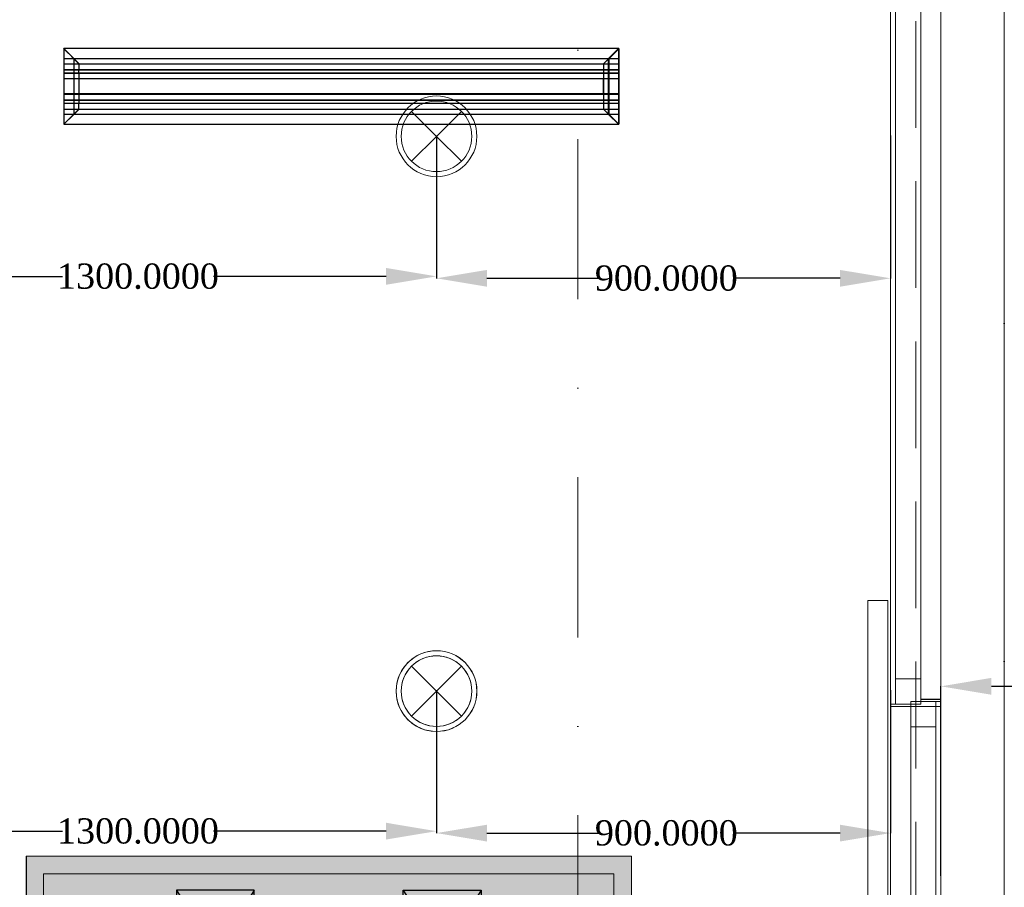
# Model space of a CAD drawing. Header units: inches. Extents: x -78787 to 29484, y -9517 to 23232.
# Tile 219 of 256: x 18380 to 20332, y 3075 to 4795. Entities that reach past the tile are written whole.
import ezdxf
from ezdxf.enums import TextEntityAlignment as Align

# ---------------------------------------------------------------- set-up
doc = ezdxf.new("R2010")
doc.units = ezdxf.units.IN
doc.header["$MEASUREMENT"] = 0
doc.linetypes.add('Dot & Dashed', pattern=[670.277762, 317.5, -176.388889, 0, -176.388874])
doc.linetypes.add('Hidden', pattern=[317.5, 211.666667, -105.833333])
for name, color, linetype in [('- განათება', 7, 'Continuous'), ('- მექანიკური ნაწილი', 7, 'Continuous'), ('- საშტეფცელო როზეტები', 7, 'Continuous'), ('Edges', 7, 'Continuous'), ('Marker - Section', 7, 'Continuous'), ('New_Structural - Bearing', 7, 'Continuous'), ('Structural - Bearing', 7, 'Continuous'), ('Structural - Grid', 7, 'Continuous')]:
    doc.layers.add(name, color=color, linetype=linetype)
for name, color, linetype, lineweight in [('heating-cooling1', 7, 'Continuous', 0), ('HVAC Room Number', 7, 'Continuous', 0), ('New_Archicad Doors_Pen_No__1', 7, 'Continuous', 13), ('New_Archicad Windows_Pen_No__1', 7, 'Continuous', 13), ('New_Structural - Bearing_Pen_No__1', 7, 'Continuous', 13)]:
    doc.layers.add(name, color=color, linetype=linetype, lineweight=lineweight)
for name, color, linetype, lineweight, true_color in [('Marker - Section_Pen_No__108', 7, 'Continuous', 13, 0xfd8379), ('New_Interior - Lamp_Pen_No__77', 7, 'Continuous', 20, 0xffeb28), ('New_Structural - Bearing_Pen_No__5', 7, 'Continuous', 25, 0x40a5ff), ('Structural - Bearing_Pen_No__102', 7, 'Continuous', 13, 0xcccccc), ('Structural - Grid_Pen_No__81', 7, 'Continuous', 20, 0x6a6a6a)]:
    doc.layers.add(name, color=color, linetype=linetype, lineweight=lineweight, true_color=true_color)
doc.styles.add('GENERATED_STYLE_2', font='txt')
doc.styles.get("Standard").update_dxf_attribs({"font": 'arial.ttf'})
doc.dimstyles.get("Standard").update_dxf_attribs({"dimtxt": 0.18, "dimasz": 0.18, "dimexe": 0.18, "dimexo": 0.0625, "dimgap": 0.09, "dimtad": 0, "dimtih": 1, "dimtoh": 1, "dimdec": 4, "dimzin": 0, "dimdsep": 46, "dimtxsty": 'Standard', "dimcen": 0.09, "dimadec": 0, "dimazin": 0, "dimtfac": 1, "dimtdec": 4, "dimtofl": 0, "dimtmove": 0, "dimatfit": 3, "dimfxl": 1, "dimtolj": 1, "dimtzin": 0, "dimarcsym": 0})

# ---------------------------------------------------------------- blocks, each defined once
blk = doc.blocks.new('Window_11')
at = {"layer": 'New_Archicad Windows_Pen_No__1', "color": 7, "linetype": 'Continuous', "lineweight": 13}
for p, q in [((-990, 10), (990, 10)), ((-990, 10), (-990, 0)), ((-990, 0), (-940, 0)), ((-990, 0), (-990, -50)), ((-990, 0), (-990, -50)), ((-940, 0), (-940, -50)), ((-940, 0), (940, 0)), ((-940, -50), (-990, -50)), ((-980, -50), (-980, -90)), ((940, -50), (-940, -50)), ((-990, -90), (-980, -90)), ((-980, -90), (980, -90))]:
    blk.add_line(p, q, dxfattribs=at)
blk = doc.blocks.new('Window_12')
at = {"layer": 'New_Archicad Windows_Pen_No__1', "color": 7, "linetype": 'Continuous', "lineweight": 13}
for p, q in [((-800, 40), (-790, 40)), ((-790, 40), (790, 40)), ((-790, 0), (-790, 40)), ((800, 40), (790, 40)), ((790, 0), (790, 40)), ((-800, 0), (-750, 0)), ((-800, -50), (-800, 0)), ((-800, -50), (-800, 0)), ((-750, 0), (-750, -50)), ((-750, 0), (750, 0)), ((750, -50), (750, 0)), ((750, 0), (800, 0)), ((800, -50), (800, 0)), ((800, -50), (800, 0)), ((-750, -50), (-800, -50)), ((-800, -60), (-800, -50)), ((750, -50), (-750, -50)), ((800, -50), (750, -50)), ((800, -60), (800, -50)), ((-800, -60), (800, -60))]:
    blk.add_line(p, q, dxfattribs=at)
blk = doc.blocks.new('Exterior Double Sliding Door_2')
at = {"layer": 'New_Archicad Doors_Pen_No__1', "color": 7, "linetype": 'Continuous', "lineweight": 13}
for p, q in [((200, 45), (1000, 45)), ((1000, 45), (1000, 5)), ((1000, 5), (200, 5)), ((790, 0), (790, -100)), ((800, -100), (790, -100))]:
    blk.add_line(p, q, dxfattribs=at)
blk = doc.blocks.new('Wall_107', base_point=(-5233.8, 20838))
at = {"layer": 'New_Structural - Bearing_Pen_No__1', "color": 7, "linetype": 'Continuous', "lineweight": 13}
blk.add_line((-5173.8, 24463), (-5173.8, 24468), dxfattribs=at)
at = {"layer": 'New_Structural - Bearing_Pen_No__5', "color": 161, "linetype": 'Continuous', "lineweight": 25, "true_color": 0x40a5ff}
for p in [(-5173.8, 24468), (-5133.8, 24463)]:
    blk.add_line(p, (-5133.8, 24468), dxfattribs=at)
at = {"layer": 'New_Archicad Doors_Pen_No__1', "color": 7, "linetype": 'Continuous', "lineweight": 13, "zscale": 1000, "rotation": 90}
blk.add_blockref('Exterior Double Sliding Door_2', (-5233.8, 23663), dxfattribs=at)
at = {"layer": 'New_Archicad Windows_Pen_No__1', "color": 7, "linetype": 'Continuous', "lineweight": 13, "zscale": 1000, "rotation": 90}
blk.add_blockref('Window_11', (-5223.8, 25448), dxfattribs=at)
at = {"layer": 'New_Archicad Windows_Pen_No__1', "color": 7, "linetype": 'Continuous', "lineweight": 13, "xscale": -1, "zscale": 1000, "rotation": 90}
blk.add_blockref('Window_12', (-5193.8, 23663), dxfattribs=at)
blk = doc.blocks.new('Standard grid marker_2')
at = {"layer": 'Structural - Grid_Pen_No__81', "color": 251, "linetype": 'Continuous', "lineweight": 20, "true_color": 0x6a6a6a}
blk.add_line((1000, 0), (27734.9, 0), dxfattribs=at)
at = {"layer": 'Structural - Grid_Pen_No__81', "color": 251, "lineweight": 20, "true_color": 0x6a6a6a, "style": 'GENERATED_STYLE_2'}
for tag, p in [('AC_MarkerText_1_0', (-1.5, -46.7)), ('AC_MarkerText_1_1', (28933.4, -46.7))]:
    blk.add_attdef(tag, text='', height=100, rotation=270, dxfattribs=at).set_placement(p, align=Align.TOP_CENTER)
blk = doc.blocks.new('Beam_2', base_point=(-5008.8, 14663))
at = {"layer": 'Structural - Bearing_Pen_No__102', "color": 254, "linetype": 'Dot & Dashed', "lineweight": 13, "true_color": 0xcccccc}
blk.add_line((-5008.8, 14663), (-5008.8, 39096.2), dxfattribs=at)
at = {"layer": 'Structural - Bearing_Pen_No__102', "color": 254, "linetype": 'Hidden', "lineweight": 13, "true_color": 0xcccccc}
blk.add_line((-5183.8, 20838), (-5183.8, 26488), dxfattribs=at)
blk = doc.blocks.new('Cutting Plane_1', base_point=(-5853.8, 11703.1))
at = {"layer": 'Marker - Section_Pen_No__108', "color": 11, "linetype": 'Dot & Dashed', "lineweight": 13, "true_color": 0xfd8379}
blk.add_line((-5853.8, 11853.1), (-5853.8, 40288), dxfattribs=at)
blk = doc.blocks.new('lineardiffplan')
blk.add_lwpolyline([(393.1, 274.9), (1492.8, 274.9), (1492.8, 124.4), (393.1, 124.4)], close=True)
at = {"layer": 'Edges'}
for p, q in [((392.8, 274.9), (392.8, 274.6)), ((393.1, 274.9), (392.8, 274.9)), ((422.8, 244.9), (392.8, 274.9)), ((392.8, 274.6), (392.9, 274.5)), ((392.9, 125.2), (392.9, 274.5)), ((412.4, 255), (392.9, 274.5)), ((393.1, 274.9), (393.2, 274.8)), ((393.2, 274.8), (412.7, 255.3)), ((1462.8, 244.9), (1492.8, 274.9)), ((1472.9, 255.3), (1492.4, 274.8)), ((1473.2, 254.9), (1492.8, 274.5)), ((1492.4, 274.8), (1492.5, 274.9)), ((1492.8, 274.9), (1492.5, 274.9)), ((1492.8, 274.5), (1492.8, 274.9)), ((1492.8, 274.5), (1492.8, 274.5)), ((1492.8, 125.4), (1492.8, 274.5)), ((1492.8, 255.3), (392.9, 255.3)), ((392.9, 254.9), (1492.8, 254.9)), ((412.4, 144.7), (412.4, 255)), ((412.8, 254.6), (412.4, 255)), ((412.7, 255.3), (413.1, 254.9)), ((412.8, 145.1), (412.8, 254.6)), ((412.8, 254.6), (422.8, 244.6)), ((413.1, 254.9), (423.1, 244.9)), ((1472.5, 254.9), (1462.5, 244.9)), ((1462.9, 244.6), (1472.8, 254.5)), ((1472.9, 255.3), (1472.5, 254.9)), ((1472.8, 254.5), (1473.2, 254.9)), ((1472.8, 254.5), (1472.8, 145.3)), ((1473.2, 144.9), (1473.2, 254.9)), ((392.9, 244.9), (1492.8, 244.9)), ((422.8, 244.6), (422.8, 244.9)), ((422.8, 244.9), (423.1, 244.9)), ((422.8, 244.6), (422.8, 244.6)), ((422.8, 244.6), (422.8, 233.2)), ((423.1, 244.9), (423.1, 244.9)), ((1462.5, 244.9), (1462.5, 244.9)), ((1462.5, 244.9), (1462.8, 244.9)), ((1462.8, 244.9), (1462.9, 244.6)), ((1462.8, 244.5), (1462.9, 244.6)), ((1462.8, 233.2), (1462.8, 244.5)), ((392.9, 233.2), (1492.8, 233.2)), ((392.9, 233), (1492.8, 233)), ((392.9, 226.8), (1492.8, 226.8)), ((392.9, 226.5), (1492.8, 226.5)), ((392.9, 214.9), (1492.8, 214.9)), ((1492.8, 214.8), (392.9, 214.8)), ((422.4, 214.9), (422.3, 214.9)), ((422.8, 214.9), (422.4, 214.9)), ((422.8, 233), (422.8, 233.2)), ((422.8, 226.8), (422.8, 233)), ((422.8, 226.5), (422.8, 226.8)), ((422.8, 214.9), (422.8, 226.5)), ((422.8, 184.9), (422.8, 214.9)), ((423.2, 214.9), (422.8, 214.9)), ((423.2, 214.8), (422.8, 214.9)), ((423.2, 214.8), (423.2, 214.9)), ((423.2, 214.8), (423.2, 184.9)), ((1462.8, 214.9), (1462.4, 214.9)), ((1462.4, 214.9), (1462.4, 214.8)), ((1462.8, 214.9), (1462.4, 214.8)), ((1462.4, 184.9), (1462.4, 214.8)), ((1462.8, 233), (1462.8, 233.2)), ((1462.8, 226.8), (1462.8, 233)), ((1462.8, 226.5), (1462.8, 226.8)), ((1462.8, 214.9), (1462.8, 226.5)), ((1462.8, 214.9), (1462.8, 184.9)), ((1462.8, 214.9), (1463.2, 214.9)), ((1463.2, 214.9), (1463.3, 214.9)), ((1492.8, 184.9), (392.9, 184.9)), ((422.4, 184.9), (422.3, 184.9)), ((422.8, 184.9), (422.4, 184.9)), ((422.8, 184.9), (423.2, 184.9)), ((422.8, 173.2), (422.8, 184.9)), ((1462.4, 184.9), (1462.8, 184.9)), ((1462.8, 173.2), (1462.8, 184.9)), ((1463.2, 184.9), (1462.8, 184.9)), ((1463.2, 184.9), (1463.3, 184.9)), ((392.9, 173.2), (1492.8, 173.2)), ((392.9, 173), (1492.8, 173)), ((392.9, 166.8), (1492.8, 166.8)), ((392.9, 166.5), (1492.8, 166.5)), ((422.8, 173), (422.8, 173.2)), ((422.8, 173), (422.8, 166.8)), ((422.8, 166.5), (422.8, 166.8)), ((422.8, 155.1), (422.8, 166.5)), ((1462.8, 173), (1462.8, 173.2)), ((1462.8, 166.8), (1462.8, 173)), ((1462.8, 166.5), (1462.8, 166.8)), ((1462.8, 155.3), (1462.8, 166.5)), ((392.8, 124.9), (422.8, 154.9)), ((392.9, 154.9), (1492.8, 154.9)), ((1492.8, 144.9), (392.9, 144.9)), ((392.9, 125.2), (412.4, 144.7)), ((392.9, 144.5), (1492.8, 144.5)), ((412.7, 144.5), (393.2, 124.9)), ((412.8, 145.1), (412.4, 144.7)), ((412.7, 144.5), (413.1, 144.9)), ((412.8, 145.1), (422.8, 155.1)), ((423.1, 154.8), (413.1, 144.9)), ((422.8, 154.9), (422.8, 155.1)), ((422.8, 155.1), (422.8, 155.1)), ((423.1, 154.8), (422.8, 154.9)), ((423.1, 154.8), (423.1, 154.9)), ((1462.5, 154.8), (1462.4, 154.9)), ((1462.8, 154.9), (1462.5, 154.8)), ((1462.5, 154.8), (1472.4, 144.9)), ((1462.9, 155.2), (1462.8, 155.3)), ((1462.9, 155.2), (1462.8, 154.9)), ((1462.8, 154.9), (1492.8, 124.9)), ((1472.8, 145.3), (1462.9, 155.2)), ((1472.4, 144.9), (1472.8, 144.5)), ((1473.2, 144.9), (1472.8, 145.3)), ((1472.8, 144.5), (1492.4, 124.9)), ((1473.2, 144.9), (1492.8, 125.4)), ((392.9, 125.2), (392.8, 125.1)), ((392.8, 125.1), (392.8, 124.9)), ((392.8, 124.9), (393.1, 124.9)), ((393.2, 124.9), (393.1, 124.9)), ((1492.4, 124.9), (1492.8, 124.9)), ((1492.4, 124.9), (1492.4, 124.9)), ((1492.8, 125.3), (1492.8, 125.4)), ((1492.8, 124.9), (1492.8, 125.3))]:
    blk.add_line(p, q, dxfattribs=at)
blk = doc.blocks.new('asd1q3wdscqewdscx')
h = blk.add_hatch(color=8)
h.dxf.hatch_style = 1
h.paths.add_polyline_path([(45549, 30865), (45532, 30865), (45532, 30791), (45549, 30791)])
h.paths.add_polyline_path([(45549, 31289), (45532, 31289), (45532, 31215), (45549, 31215)])
h.paths.add_polyline_path([(45874, 31312), (45467, 31312), (45467, 31289), (45874, 31289)])
h.paths.add_polyline_path([(45811, 31289), (45794, 31289), (45794, 31231), (45811, 31231)])
h.paths.add_polyline_path([(45811, 31223), (45794, 31223), (45794, 31215), (45811, 31215)])
h = blk.add_hatch(color=7)
h.dxf.hatch_style = 1
h.paths.add_polyline_path([(45746.1, 31247), (45563.9, 31247, 0.376607), (45573, 31239), (45737, 31239, 0.376607)])
h = blk.add_hatch(color=7)
h.dxf.hatch_style = 1
h.paths.add_polyline_path([(45737, 31239), (45573, 31239), (45573, 31231), (45737, 31231)])
at = {"true_color": 0x40b2bf}
h = blk.add_hatch(color=143, dxfattribs=at)
h.dxf.hatch_style = 1
h.paths.add_polyline_path([(45737, 31231), (45573, 31231), (45573, 31223), (45737, 31223)])
h = blk.add_hatch(color=7)
h.dxf.hatch_style = 1
h.paths.add_polyline_path([(45737, 31223), (45573, 31223), (45573, 31215), (45737, 31215)])
h = blk.add_hatch(color=143, dxfattribs=at)
h.dxf.hatch_style = 1
h.paths.add_polyline_path([(46062, 31231), (46053, 31231), (46023, 31231), (45737, 31231), (45737, 31223), (46062, 31223)])
h = blk.add_hatch(color=256)
h.dxf.hatch_style = 1
h.paths.add_polyline_path([(46062, 31223), (46053, 31223), (46053, 31167), (46062, 31167)])
h.paths.add_polyline_path([(46053, 31258.8), (46053, 31231), (46062, 31231), (46062, 31248, 0.361621)])
h.paths.add_polyline_path([(46043, 31259), (46033, 31259), (46033, 31231), (46043, 31231)])
h.paths.add_polyline_path([(46023, 31259, 0.414214), (46012, 31248), (46012, 31231), (46023, 31231)])
h.paths.add_polyline_path([(46023, 31223), (46012, 31223), (46012, 31167), (46023, 31167)])
h.paths.add_polyline_path([(46043, 31223), (46033, 31223), (46033, 31167), (46043, 31167)])
h.paths.add_polyline_path([(46073, 31156, 0.414214), (46062, 31167), (46012, 31167, 0.414214), (46001, 31156), (46001, 31058), (46001, 31049), (46073, 31049), (46073, 31058)])
h.paths.add_polyline_path([(46062, 31058), (46012, 31058), (46012, 31158), (46062, 31158)], flags=16)
at = {"true_color": 0x8fa35c}
h = blk.add_hatch(color=55, dxfattribs=at)
h.dxf.hatch_style = 1
h.paths.add_polyline_path([(46053, 31223), (46043, 31223), (46043, 31167), (46053, 31167)])
h.paths.add_polyline_path([(46053, 31258.8, 0.045741), (46051, 31259), (46043, 31259), (46043, 31231), (46053, 31231)])
h.paths.add_polyline_path([(46033, 31259), (46023, 31259), (46023, 31231), (46033, 31231)])
h.paths.add_polyline_path([(46023, 31158), (46012, 31158), (46012, 31058), (46023, 31058)])
h.paths.add_polyline_path([(46033, 31158), (46023, 31158), (46023, 31058), (46033, 31058)])
h.paths.add_polyline_path([(46043, 31158), (46033, 31158), (46033, 31058), (46043, 31058)])
h.paths.add_polyline_path([(46053, 31158), (46043, 31158), (46043, 31058), (46053, 31058)])
h.paths.add_polyline_path([(46062, 31158), (46053, 31158), (46053, 31058), (46062, 31058)])
h = blk.add_hatch(color=55, dxfattribs=at)
h.dxf.hatch_style = 1
h.paths.add_polyline_path([(46033, 31223), (46023, 31223), (46023, 31167), (46033, 31167)])
at = {"true_color": 0xb4794b}
h = blk.add_hatch(color=35, dxfattribs=at)
h.dxf.hatch_style = 1
h.paths.add_polyline_path([(45903, 31174.6, 0.414214), (45862.6, 31215), (45403, 31215), (45437, 31193.9), (45437, 30886.1), (45403, 30865), (45862.6, 30865, 0.414214), (45903, 30905.4)])
h = blk.add_hatch(color=8)
h.dxf.hatch_style = 1
h.paths.add_polyline_path([(45811, 30865), (45794, 30865), (45794, 30791), (45811, 30791)])
h = blk.add_hatch(color=8)
h.dxf.hatch_style = 1
h.paths.add_polyline_path([(45874, 30791), (45467, 30791), (45467, 30768), (45874, 30768)])
for p, q in [((45467, 31289), (45467, 31312)), ((45467, 31312), (45874, 31312)), ((45874, 31312), (45874, 31289)), ((45874, 31289), (45467, 31289)), ((45532, 31215), (45532, 31289)), ((45549, 31215), (45549, 31289)), ((45794, 31231), (45794, 31289)), ((45811, 31231), (45811, 31289)), ((45563.9, 31247), (45746.1, 31247)), ((45573, 31215), (45573, 31239)), ((45737, 31239), (45573, 31239)), ((45573, 31231), (46062, 31231)), ((45573, 31223), (46062, 31223)), ((45737, 31239), (45737, 31231)), ((45737, 31223), (45737, 31215)), ((45794, 31223), (45794, 31215)), ((45811, 31223), (45811, 31215)), ((46012, 31248), (46012, 31231)), ((46051, 31259), (46023, 31259)), ((46023, 31259), (46023, 31231)), ((46053, 31231), (46023, 31231)), ((46053, 31223), (46023, 31223)), ((46023, 31223), (46023, 31167)), ((46033, 31259), (46033, 31231)), ((46033, 31223), (46033, 31167)), ((46043, 31259), (46043, 31231)), ((46043, 31223), (46043, 31167)), ((46053, 31259), (46053, 31231)), ((46053, 31231), (46062, 31231)), ((46053, 31223), (46062, 31223)), ((46053, 31223), (46053, 31167)), ((46062, 31248), (46062, 31167)), ((45403, 31215), (45862.6, 31215)), ((45403, 31215), (45437, 31193.9)), ((45403, 30865), (45403, 31215)), ((45437, 31193.9), (45437, 30886.1)), ((45903, 31174.6), (45903, 30905.4)), ((46001, 31058), (46001, 31156)), ((46062, 31167), (46012, 31167)), ((46062, 31158), (46012, 31158)), ((46012, 31158), (46012, 31058)), ((46023, 31158), (46023, 31058)), ((46033, 31158), (46033, 31058)), ((46043, 31158), (46043, 31058)), ((46053, 31158), (46053, 31058)), ((46062, 31158), (46062, 31058)), ((46073, 31156), (46073, 31058)), ((46001, 31049), (46001, 31058)), ((46073, 31049), (46001, 31049)), ((46062, 31058), (46012, 31058)), ((46073, 31058), (46073, 31049)), ((45403, 30865), (45437, 30886.1)), ((45862.6, 30865), (45403, 30865)), ((45532, 30865), (45532, 30791)), ((45549, 30865), (45549, 30791)), ((45794, 30865), (45794, 30791)), ((45811, 30865), (45811, 30791)), ((45874, 30791), (45467, 30791)), ((45467, 30791), (45467, 30768)), ((45874, 30768), (45874, 30791)), ((45467, 30768), (45874, 30768))]:
    blk.add_line(p, q)
for centre, radius, start, end in [((45573, 31248.2), 9.19, 187.4531, 270), ((45737, 31248.2), 9.19, 270, 352.5469), ((46023, 31248), 11, 90, 180), ((46051, 31248), 11, 0, 90), ((45862.6, 31174.6), 40.4, 0, 90), ((46012, 31156), 11, 90, 180), ((46062, 31156), 11, 0, 90), ((45862.6, 30905.4), 40.4, 270, 0)]:
    blk.add_arc(centre, radius, start, end)
blk = doc.blocks.new('asdasda')
at = {"lineweight": 0, "true_color": 0xffffff}
h = blk.add_hatch(color=7, dxfattribs=at)
h.dxf.hatch_style = 1
h.paths.add_polyline_path([(757.4, 504.2), (22.6, 504.2), (22.6, 22.6), (757.4, 22.6)], flags=0)
h.paths.add_polyline_path([(780, 526.8), (0, 526.8), (0, 0), (780, 0)])
h.paths.add_polyline_path([(22.6, 504.2), (757.4, 504.2), (757.4, 22.6), (22.6, 22.6)], flags=16)
h = blk.add_hatch(color=7, dxfattribs=at)
h.dxf.hatch_style = 1
h.paths.add_polyline_path([(757.4, 504.2), (22.6, 504.2), (22.6, 22.6), (757.4, 22.6)])
h = blk.add_hatch(color=7)
h.dxf.hatch_style = 1
h.paths.add_polyline_path([(22.8, 255.2), (22.8, 243.7), (757.4, 244.3), (757.4, 255.8)])
at = {"true_color": 0xfb1004}
h = blk.add_hatch(color=1, dxfattribs=at)
h.dxf.hatch_style = 1
h.set_gradient(color1=(255, 0, 0), color2=(0, 0, 255), tint=1)
h.paths.add_polyline_path([(740.4, 210.2), (740.4, 134.5, -1), (717.1, 134.4), (717, 209.8, 1), (673.8, 209.8), (673.9, 134.5, -1.005911), (650.8, 134.2), (650.7, 210, 1.002343), (607.7, 209.6), (607.8, 134.4, -1), (584.4, 134.3), (584.4, 210, 1.002343), (541.4, 209.6), (541.4, 134.3, -1), (518.1, 134.3), (518, 209.7, 1), (474.8, 209.6), (474.9, 134.2, -1), (451.8, 134), (451.7, 209.8, 1.00525), (408.7, 209.3), (408.8, 134.3, -1), (385.4, 134.3), (385.4, 209.7, 1), (342.1, 209.6), (342.2, 134.3, -1.005302), (319.1, 133.9), (319, 209.7, 1.00522), (276, 209.2), (276.1, 134.2, -1), (252.8, 134.2), (252.7, 209.8, 1.005275), (209.7, 209.3), (209.8, 134.3, -1), (186.4, 134.3), (186.4, 209.7, 1.005275), (143.4, 209.2), (143.4, 134.2, -1), (120.1, 134.2), (120, 209.8, 1.005275), (77, 209.3), (77.1, 134.3, -1), (53.8, 134.3), (53.7, 209.6, 0.415483), (31.5, 231.6), (22.6, 231.6), (22.6, 221.5), (32, 221.5, -0.414214), (43.6, 209.9), (43.7, 134.6, 0.999973), (86.9, 134.6), (86.9, 209.7, -1.008192), (110, 210.1), (110, 134.5, 1.011383), (153.3, 135.1), (153.2, 209.9, -0.994909), (176.3, 210.1), (176.4, 134.6, 1.011379), (219.6, 135.1), (219.5, 210, -0.994909), (242.6, 210.1), (242.7, 134.5, 1), (285.9, 134.5), (285.9, 209.9, -0.994909), (309, 210.1), (309, 134.4, 1), (352.3, 134.5), (352.2, 209.9), (352.2, 210, -1), (375.3, 210.2), (375.4, 134.6, 1), (418.6, 134.7), (418.5, 210, -0.994909), (441.6, 210.2), (441.7, 134.6, 1), (484.9, 134.6), (484.9, 210, -1), (508, 210.2), (508, 134.6, 1), (551.3, 134.6), (551.2, 210, -1), (574.3, 210.3), (574.4, 134.7, 1), (617.6, 134.7), (617.5, 210.1, -1), (640.6, 210.3), (640.7, 134.7, 1), (683.9, 134.8), (683.9, 210.1, -1), (707, 210.4), (707, 134.8, 1), (750.3, 134.8), (750.2, 210.2, -0.303251), (757.4, 221), (757.4, 231.4, 0.354482)])
h = blk.add_hatch(color=250)
h.dxf.hatch_style = 1
h.paths.add_polyline_path([(757.4, 97.8), (757.4, 109.3), (22.6, 108.7), (22.6, 97.2)])
h = blk.add_hatch(color=7)
h.dxf.hatch_style = 1
h.paths.add_polyline_path([(22.9, 102), (22.9, 90.5), (757.4, 91.1), (757.4, 102.6)])
blk.add_line((22.6, 275), (757.4, 275))
at = {"color": 250}
blk.add_line((780, 0), (0, 0), dxfattribs=at)
for points in [[(0, 526.8), (0, 20)], [(32.5, 83.8), (32.6, 18.6)], [(43.4, 83.8), (43.5, 18.2)], [(54.3, 83.8), (54.3, 18.1)], [(65.2, 83.8), (65.2, 18.2)], [(76.1, 83.8), (76.1, 18.4)], [(86.9, 83.8), (87, 18.5)], [(97.8, 83.9), (97.9, 19.1)], [(108.7, 83.9), (108.8, 20)], [(119.6, 83.9), (119.7, 20.2)], [(130.5, 83.9), (130.5, 19.2)], [(141.4, 83.9), (141.4, 18.6)], [(152.3, 83.9), (152.3, 18.3)], [(163.2, 83.9), (163.2, 18.1)], [(174, 83.9), (174.1, 18.1)], [(184.9, 83.9), (185, 18.4)], [(195.8, 83.9), (195.9, 18.8)], [(206.7, 83.9), (206.7, 19.4)], [(217.6, 84), (217.6, 20.5)], [(228.5, 84), (228.5, 19.9)], [(239.4, 84), (239.4, 19.1)], [(250.2, 84), (250.3, 18.6)], [(261.1, 84), (261.2, 18.3)], [(272, 84), (272.1, 18.2)], [(282.9, 84), (283, 18.3)], [(293.8, 84), (293.8, 18.6)], [(304.7, 84), (304.7, 19.1)], [(315.6, 84), (315.6, 19.4)], [(326.4, 84), (326.5, 20.5)], [(337.3, 84.1), (337.4, 19.7)], [(348.2, 84.1), (348.3, 19)], [(359.1, 84.1), (359.2, 18.5)], [(370, 84.1), (370, 18.2)], [(380.9, 84.1), (380.9, 18.1)], [(391.8, 84.1), (391.8, 18.2)], [(402.6, 84.1), (402.7, 18.5)], [(413.5, 84.1), (413.6, 19)], [(424.4, 84.1), (424.5, 19.8)], [(435.3, 84.1), (435.4, 20.6)], [(446.2, 84.1), (446.2, 19.5)], [(457.1, 84.2), (457.1, 18.8)], [(468, 84.2), (468, 18.4)], [(478.8, 84.2), (478.9, 18.2)], [(489.7, 84.2), (489.8, 18.2)], [(500.6, 84.2), (500.7, 18.4)], [(511.5, 84.2), (511.6, 18.7)], [(522.4, 84.2), (522.4, 20.6)], [(533.3, 84.2), (533.3, 20.2)], [(544.2, 84.2), (544.2, 19.4)], [(555, 84.2), (555.1, 18.9)], [(565.9, 84.2), (566, 18.6)], [(576.8, 84.3), (576.9, 18.5)], [(587.7, 84.3), (587.8, 18.6)], [(598.6, 84.3), (598.6, 18.9)], [(609.5, 84.3), (609.5, 19.4)], [(620.4, 84.3), (620.4, 20.2)], [(631.2, 84.3), (631.3, 21.1)], [(642.1, 84.3), (642.2, 20)], [(653, 84.3), (653.1, 19.3)], [(663.9, 84.3), (664, 18.9)], [(674.8, 84.3), (674.8, 18.6)], [(685.7, 84.3), (685.7, 18.6)], [(696.6, 84.4), (696.6, 18.8)], [(707.4, 84.4), (707.5, 19.1)], [(718.3, 84.4), (718.4, 19.7)], [(729.2, 84.4), (729.3, 20.7)], [(740.1, 84.4), (740.2, 20.7)], [(751, 84.4), (751, 22.6)]]:
    blk.add_lwpolyline(points, dxfattribs=at)
at = {"layer": 'heating-cooling1'}
blk.add_lwpolyline([(0, 526.8), (780, 526.8), (780, 0), (0, 0), (0, 526.8)], dxfattribs=at)
blk.add_lwpolyline([(22.6, 504.2), (757.4, 504.2), (757.4, 22.6), (22.6, 22.6)], close=True, dxfattribs=at)
at = {"layer": 'HVAC Room Number', "color": 250}
for points in [[(39.8, 27, 0.553217), (29.9, 27)], [(49.6, 27, 0.553217), (39.8, 27)], [(59.5, 27, 0.553217), (49.6, 27)], [(69.3, 27.1, 0.553217), (59.5, 27)], [(79.2, 27.1, 0.553217), (69.3, 27.1)], [(89.6, 27, 0.553217), (79.8, 27)], [(99.5, 27, 0.553217), (89.6, 27)], [(109.4, 27, 0.553217), (99.5, 27)], [(119.2, 27, 0.553217), (109.4, 27)], [(129.1, 27, 0.553217), (119.2, 27)], [(139, 27, 0.553217), (129.1, 27)], [(148.8, 27, 0.553217), (139, 27)], [(158.7, 27, 0.553217), (148.8, 27)], [(168.5, 27, 0.553217), (158.7, 27)], [(178.4, 27, 0.553217), (168.5, 27)], [(188.3, 27, 0.553217), (178.4, 27)], [(198.1, 27, 0.553217), (188.3, 27)], [(208, 27.1, 0.553217), (198.1, 27)], [(217.9, 27.1, 0.553217), (208, 27.1)], [(227.7, 27.1, 0.553217), (217.9, 27.1)], [(237.6, 27.1, 0.553217), (227.7, 27.1)], [(247.4, 27.1, 0.553217), (237.6, 27.1)], [(257.3, 27.1, 0.553217), (247.4, 27.1)], [(267.2, 27.1, 0.553217), (257.3, 27.1)], [(277, 27.1, 0.553217), (267.2, 27.1)], [(286.9, 27.1, 0.553217), (277, 27.1)], [(296.8, 27.1, 0.553217), (286.9, 27.1)], [(306.6, 27.1, 0.553217), (296.8, 27.1)], [(316.8, 27, 0.553217), (306.9, 27)], [(326.7, 27, 0.553217), (316.8, 27)], [(336.5, 27, 0.553217), (326.7, 27)], [(346.4, 27, 0.553217), (336.5, 27)], [(356.3, 27, 0.553217), (346.4, 27)], [(366.1, 27, 0.553217), (356.3, 27)], [(376, 27, 0.553217), (366.1, 27)], [(385.8, 27, 0.553217), (376, 27)], [(395.7, 27, 0.553217), (385.8, 27)], [(405.6, 27, 0.553217), (395.7, 27)], [(415.4, 27, 0.553217), (405.6, 27)], [(425.3, 27.1, 0.553217), (415.4, 27)], [(435.2, 27.1, 0.553217), (425.3, 27.1)], [(445, 27.1, 0.553217), (435.2, 27.1)], [(454.9, 27.1, 0.553217), (445, 27.1)], [(464.7, 27.1, 0.553217), (454.9, 27.1)], [(474.6, 27.1, 0.553217), (464.7, 27.1)], [(484.5, 27.1, 0.553217), (474.6, 27.1)], [(494.3, 27.1, 0.553217), (484.5, 27.1)], [(504.2, 27.1, 0.553217), (494.3, 27.1)], [(514.1, 27.1, 0.553217), (504.2, 27.1)], [(522.7, 27.4, 0.610733), (514.1, 27.1)], [(532.5, 27.4, 0.553217), (522.7, 27.4)], [(542.4, 27.4, 0.553217), (532.5, 27.4)], [(552.3, 27.4, 0.553217), (542.4, 27.4)], [(562.1, 27.4, 0.553217), (552.3, 27.4)], [(572, 27.4, 0.553217), (562.1, 27.4)], [(581.9, 27.4, 0.553217), (572, 27.4)], [(591.7, 27.4, 0.553217), (581.9, 27.4)], [(601.6, 27.5, 0.553217), (591.7, 27.4)], [(611.4, 27.5, 0.553217), (601.6, 27.5)], [(621.3, 27.5, 0.553217), (611.4, 27.5)], [(631.2, 27.5, 0.553217), (621.3, 27.5)], [(641, 27.5, 0.553217), (631.2, 27.5)], [(650.9, 27.5, 0.553217), (641, 27.5)], [(660.8, 27.5, 0.553217), (650.9, 27.5)], [(670.6, 27.5, 0.553217), (660.8, 27.5)], [(680.5, 27.5, 0.553217), (670.6, 27.5)], [(690.3, 27.5, 0.553217), (680.5, 27.5)], [(700.2, 27.5, 0.553217), (690.3, 27.5)], [(710.1, 27.5, 0.553217), (700.2, 27.5)], [(719.9, 27.5, 0.553217), (710.1, 27.5)], [(729.8, 27.6, 0.553217), (719.9, 27.5)], [(739.7, 27.6, 0.553217), (729.8, 27.6)], [(749.5, 27.6, 0.553217), (739.7, 27.6)], [(29.9, 20.8, 0.553217), (39.8, 20.8)], [(39.8, 20.8, 0.553217), (49.6, 20.8)], [(49.6, 20.8, 0.553217), (59.5, 20.9)], [(59.5, 20.9, 0.553217), (69.3, 20.9)], [(69.3, 20.9, 0.553217), (79.2, 20.9)], [(79.8, 20.8, 0.553217), (89.7, 20.8)], [(89.7, 20.8, 0.553217), (99.5, 20.8)], [(99.5, 20.8, 0.553217), (109.4, 20.8)], [(109.4, 20.8, 0.553217), (119.2, 20.8)], [(119.2, 20.8, 0.553217), (129.1, 20.8)], [(129.1, 20.8, 0.553217), (139, 20.8)], [(139, 20.8, 0.553217), (148.8, 20.8)], [(148.8, 20.8, 0.553217), (158.7, 20.8)], [(158.7, 20.8, 0.553217), (168.6, 20.8)], [(168.6, 20.8, 0.553217), (178.4, 20.8)], [(178.4, 20.8, 0.553217), (188.3, 20.9)], [(188.3, 20.9, 0.553217), (198.1, 20.9)], [(198.1, 20.9, 0.553217), (208, 20.9)], [(208, 20.9, 0.553217), (217.9, 20.9)], [(217.9, 20.9, 0.553217), (227.7, 20.9)], [(227.7, 20.9, 0.553217), (237.6, 20.9)], [(237.6, 20.9, 0.553217), (247.5, 20.9)], [(247.5, 20.9, 0.553217), (257.3, 20.9)], [(257.3, 20.9, 0.553217), (267.2, 20.9)], [(267.2, 20.9, 0.553217), (277, 20.9)], [(277, 20.9, 0.553217), (286.9, 20.9)], [(286.9, 20.9, 0.553217), (296.8, 20.9)], [(296.8, 20.9, 0.553217), (306.6, 21)], [(306.9, 20.8, 0.553217), (316.8, 20.8)], [(316.8, 20.8, 0.553217), (326.7, 20.8)], [(326.7, 20.8, 0.553217), (336.5, 20.8)], [(336.5, 20.8, 0.553217), (346.4, 20.8)], [(346.4, 20.8, 0.553217), (356.3, 20.8)], [(356.3, 20.8, 0.553217), (366.1, 20.8)], [(366.1, 20.8, 0.553217), (376, 20.8)], [(376, 20.8, 0.553217), (385.8, 20.8)], [(385.8, 20.8, 0.553217), (395.7, 20.8)], [(395.7, 20.8, 0.553217), (405.6, 20.9)], [(405.6, 20.9, 0.553217), (415.4, 20.9)], [(415.4, 20.9, 0.553217), (425.3, 20.9)], [(425.3, 20.9, 0.553217), (435.2, 20.9)], [(435.2, 20.9, 0.553217), (445, 20.9)], [(445, 20.9, 0.553217), (454.9, 20.9)], [(454.9, 20.9, 0.553217), (464.7, 20.9)], [(464.7, 20.9, 0.553217), (474.6, 20.9)], [(474.6, 20.9, 0.553217), (484.5, 20.9)], [(484.5, 20.9, 0.553217), (494.3, 20.9)], [(494.3, 20.9, 0.553217), (504.2, 20.9)], [(504.2, 20.9, 0.553217), (514.1, 20.9)], [(514.1, 20.9, 0.671613), (522.7, 21.2)], [(522.7, 21.2, 0.553217), (532.6, 21.2)], [(532.6, 21.2, 0.553217), (542.4, 21.2)], [(542.4, 21.2, 0.553217), (552.3, 21.2)], [(552.3, 21.2, 0.553217), (562.1, 21.2)], [(562.1, 21.2, 0.553217), (572, 21.2)], [(572, 21.2, 0.553217), (581.9, 21.2)], [(581.9, 21.2, 0.553217), (591.7, 21.3)], [(591.7, 21.3, 0.553217), (601.6, 21.3)], [(601.6, 21.3, 0.553217), (611.5, 21.3)], [(611.5, 21.3, 0.553217), (621.3, 21.3)], [(621.3, 21.3, 0.553217), (631.2, 21.3)], [(631.2, 21.3, 0.553217), (641, 21.3)], [(641, 21.3, 0.553217), (650.9, 21.3)], [(650.9, 21.3, 0.553217), (660.8, 21.3)], [(660.8, 21.3, 0.553217), (670.6, 21.3)], [(670.6, 21.3, 0.553217), (680.5, 21.3)], [(680.5, 21.3, 0.553217), (690.3, 21.3)], [(690.3, 21.3, 0.553217), (700.2, 21.3)], [(700.2, 21.3, 0.553217), (710.1, 21.4)], [(710.1, 21.4, 0.553217), (719.9, 21.4)], [(719.9, 21.4, 0.553217), (729.8, 21.4)], [(729.8, 21.4, 0.553217), (739.7, 21.4)], [(739.7, 21.4, 0.553217), (749.5, 21.4)]]:
    blk.add_lwpolyline(points, format="xyb", dxfattribs=at)
at = {"yscale": 0.2868831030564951, "zscale": 0.2868831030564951}
for p, xscale, rotation in [((9159.5, 13501.1), -0.286883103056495, 89.95250228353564), ((-8379.5, 13501.1), 0.2868831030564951, 270.0474656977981)]:
    blk.add_blockref('asd1q3wdscqewdscx', p, dxfattribs=dict(at, xscale=xscale, rotation=rotation))
blk = doc.blocks.new('Recessed Spot')
at = {"layer": 'New_Interior - Lamp_Pen_No__77', "color": 2, "linetype": 'Continuous', "lineweight": 20, "true_color": 0xffeb28}
for q in [(-49.5, 49.5), (49.5, 49.5), (-49.5, -49.5), (49.5, -49.5)]:
    blk.add_line((0, 0), q, dxfattribs=at)
at = {"layer": 'New_Interior - Lamp_Pen_No__77', "color": 2, "linetype": 'Continuous', "lineweight": 20, "true_color": 0xffeb28, "flags": 128}
blk.add_lwpolyline([(80, 0, 1), (-80, 0, 1)], format="xyb", close=True, dxfattribs=at)
at = {"layer": 'New_Interior - Lamp_Pen_No__77', "color": 2, "linetype": 'Continuous', "lineweight": 20, "true_color": 0xffeb28}
blk.add_circle((0, 0), 70, dxfattribs=at)
blk = doc.blocks.new('*D917')
at = {"layer": '- განათება', "color": 0, "lineweight": -2, "transparency": 16777216}
for p, q in [((17905.9, 4565.9), (17905.9, 4286.2)), ((19205.9, 4565.9), (19205.9, 4286.2)), ((18005.9, 4286.3), (18464.5, 4286.3)), ((19105.9, 4286.3), (18763.8, 4286.3))]:
    blk.add_line(p, q, dxfattribs=at)
at = {"layer": '- განათება', "color": 0, "transparency": 16777216}
for points in [[(18005.9, 4303), (18005.9, 4269.7), (17905.9, 4286.3)], [(19105.9, 4303), (19105.9, 4269.7), (19205.9, 4286.3)]]:
    blk.add_solid(points, dxfattribs=at)
at = {"layer": 'Defpoints', "color": 0, "transparency": 16777216}
for p in [(17905.9, 4565.9), (19205.9, 4565.9), (19205.9, 4286.3)]:
    blk.add_point(p, dxfattribs=at)
at = {"layer": '- განათება', "color": 0, "transparency": 16777216, "insert": (18614.1, 4286.3), "char_height": 50, "attachment_point": 5}
blk.add_mtext('\\A1;{\\fSylfaen|b0|i0|c0|p18;1300.0000}', dxfattribs=at)
blk = doc.blocks.new('*D918')
at = {"layer": '- განათება', "color": 0, "lineweight": -2, "transparency": 16777216}
for p, q in [((19205.9, 4565.9), (19205.9, 4282.3)), ((20105.9, 4565.9), (20105.9, 4282.3)), ((19305.9, 4282.5), (19527.5, 4282.5)), ((20005.9, 4282.5), (19795.5, 4282.5))]:
    blk.add_line(p, q, dxfattribs=at)
at = {"layer": '- განათება', "color": 0, "transparency": 16777216}
for points in [[(19305.9, 4299.1), (19305.9, 4265.8), (19205.9, 4282.5)], [(20005.9, 4299.1), (20005.9, 4265.8), (20105.9, 4282.5)]]:
    blk.add_solid(points, dxfattribs=at)
at = {"layer": 'Defpoints', "color": 0, "transparency": 16777216}
for p in [(19205.9, 4565.9), (20105.9, 4565.9), (20105.9, 4282.5)]:
    blk.add_point(p, dxfattribs=at)
at = {"layer": '- განათება', "color": 0, "transparency": 16777216, "insert": (19661.5, 4282.5), "char_height": 50, "attachment_point": 5}
blk.add_mtext('\\A1;{\\fSylfaen|b0|i0|c0|p18;900.0000}', dxfattribs=at)
blk = doc.blocks.new('*D929')
at = {"layer": '- განათება', "color": 0, "lineweight": -2, "transparency": 16777216}
for p, q in [((17905.9, 3465.9), (17905.9, 3186.2)), ((19205.9, 3465.9), (19205.9, 3186.2)), ((18005.9, 3186.3), (18464.5, 3186.3)), ((19105.9, 3186.3), (18763.8, 3186.3))]:
    blk.add_line(p, q, dxfattribs=at)
at = {"layer": '- განათება', "color": 0, "transparency": 16777216}
for points in [[(18005.9, 3203), (18005.9, 3169.7), (17905.9, 3186.3)], [(19105.9, 3203), (19105.9, 3169.7), (19205.9, 3186.3)]]:
    blk.add_solid(points, dxfattribs=at)
at = {"layer": 'Defpoints', "color": 0, "transparency": 16777216}
for p in [(17905.9, 3465.9), (19205.9, 3465.9), (19205.9, 3186.3)]:
    blk.add_point(p, dxfattribs=at)
at = {"layer": '- განათება', "color": 0, "transparency": 16777216, "insert": (18614.1, 3186.3), "char_height": 50, "attachment_point": 5}
blk.add_mtext('\\A1;{\\fSylfaen|b0|i0|c0|p18;1300.0000}', dxfattribs=at)
blk = doc.blocks.new('*D930')
at = {"layer": '- განათება', "color": 0, "lineweight": -2, "transparency": 16777216}
for p, q in [((19205.9, 3465.9), (19205.9, 3182.3)), ((20105.9, 3465.9), (20105.9, 3182.3)), ((19305.9, 3182.5), (19527.5, 3182.5)), ((20005.9, 3182.5), (19795.5, 3182.5))]:
    blk.add_line(p, q, dxfattribs=at)
at = {"layer": '- განათება', "color": 0, "transparency": 16777216}
for points in [[(19305.9, 3199.1), (19305.9, 3165.8), (19205.9, 3182.5)], [(20005.9, 3199.1), (20005.9, 3165.8), (20105.9, 3182.5)]]:
    blk.add_solid(points, dxfattribs=at)
at = {"layer": 'Defpoints', "color": 0, "transparency": 16777216}
for p in [(19205.9, 3465.9), (20105.9, 3465.9), (20105.9, 3182.5)]:
    blk.add_point(p, dxfattribs=at)
at = {"layer": '- განათება', "color": 0, "transparency": 16777216, "insert": (19661.5, 3182.5), "char_height": 50, "attachment_point": 5}
blk.add_mtext('\\A1;{\\fSylfaen|b0|i0|c0|p18;900.0000}', dxfattribs=at)
blk = doc.blocks.new('*D1235')
at = {"layer": '- საშტეფცელო როზეტები', "color": 0, "lineweight": -2, "transparency": 16777216}
for p, q in [((20205.9, 3098), (20205.9, 3473.7)), ((20305.9, 3473.5), (21216.8, 3473.5)), ((22434.8, 3473.5), (21522.2, 3473.5)), ((22534.8, 3096.8), (22534.8, 3473.7))]:
    blk.add_line(p, q, dxfattribs=at)
at = {"layer": '- საშტეფცელო როზეტები', "color": 0, "transparency": 16777216}
for points in [[(20305.9, 3490.2), (20305.9, 3456.8), (20205.9, 3473.5)], [(22434.8, 3490.2), (22434.8, 3456.8), (22534.8, 3473.5)]]:
    blk.add_solid(points, dxfattribs=at)
at = {"layer": 'Defpoints', "color": 0, "transparency": 16777216}
for p in [(22534.8, 3473.5), (20205.9, 3098), (22534.8, 3096.7)]:
    blk.add_point(p, dxfattribs=at)
at = {"layer": '- საშტეფცელო როზეტები', "color": 0, "transparency": 16777216, "insert": (21369.5, 3473.5), "char_height": 50, "attachment_point": 5}
blk.add_mtext('\\A1;{\\fSylfaen|b0|i0|c0|p18;2328.8774}', dxfattribs=at)
blk = doc.blocks.new('AVARIULI GANATEBA')
at = {"layer": '- განათება', "color": 3, "linetype": 'Continuous', "lineweight": 20}
for q in [(-49.5, 49.5), (49.5, 49.5), (-49.5, -49.5), (49.5, -49.5)]:
    blk.add_line((0, 0), q, dxfattribs=at)
for major_axis, start_param, end_param in [((56.6, 56.6), 0.785398, 3.926991), ((56.6, 56.6), 3.926991, 7.068583), ((-49.5, 49.5), 2.356194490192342, 8.639379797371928)]:
    blk.add_ellipse((0, 0), major_axis=major_axis, ratio=1, start_param=start_param, end_param=end_param, dxfattribs=at)

msp = doc.modelspace()

# ---------------------------------------------------------------- block references
at = {"layer": '- განათება', "color": 2, "linetype": 'Continuous', "lineweight": 20, "true_color": 0xffeb28, "zscale": 1000}
for p in [(19205.93152, 4563.9634), (19205.93152, 3463.9634)]:
    msp.add_blockref('Recessed Spot', p, dxfattribs=at)
at = {"layer": '- განათება', "color": 1}
msp.add_blockref('AVARIULI GANATEBA', (19205.93152, 3463.9634), dxfattribs=at)
at = {"layer": 'Marker - Section', "color": 11, "lineweight": 13, "true_color": 0xfd8379}
msp.add_blockref('Cutting Plane_1', (19485.93784, -9316.57065), dxfattribs=at)
at = {"layer": 'New_Structural - Bearing', "color": 7, "lineweight": 35}
msp.add_blockref('Wall_107', (20105.93152, -181.64486), dxfattribs=at)
at = {"layer": 'Structural - Bearing', "color": 254, "lineweight": 13, "true_color": 0xcccccc}
msp.add_blockref('Beam_2', (20330.93152, -6356.64486), dxfattribs=at)
at = {"layer": 'Structural - Grid', "color": 8, "linetype": 'Continuous', "lineweight": 15, "zscale": 1000, "rotation": 90}
msp.add_blockref('Standard grid marker_2', (20330.93152, -9316.57065), dxfattribs=at)

# ---------------------------------------------------------------- dimensions: what is measured, and where the dimension line sits
at = {"layer": '- განათება', "color": 1}
for base, p1, p2, picture, middle in [((19205.93152, 4286.3434), (17905.93152, 4565.92679), (19205.93152, 4565.92679), '*D917', (18614.12999, 4286.3434)), ((19205.93152, 3186.3434), (17905.93152, 3465.92679), (19205.93152, 3465.92679), '*D929', (18614.12999, 3186.3434))]:
    dim = msp.add_linear_dim(base=base, p1=p1, p2=p2, text='{\\fSylfaen|b0|i0|c0|p18;<>}', dimstyle='Standard', override={"dimtxt": 50, "dimasz": 100}, dxfattribs=at)
    dim.commit()
    dim.dimension.update_dxf_attribs({"geometry": picture, "text_midpoint": middle, "dimtype": 160})
at = {"layer": '- საშტეფცელო როზეტები', "color": 1}
dim = msp.add_linear_dim(base=(22534.80892, 3473.5), p1=(20205.93152, 3097.97159), p2=(22534.80892, 3096.69084), text='{\\fSylfaen|b0|i0|c0|p18;<>}', dimstyle='Standard', override={"dimtxt": 50, "dimasz": 100}, dxfattribs=at)
dim.commit()
dim.dimension.update_dxf_attribs({"geometry": '*D1235', "text_midpoint": (21369.5, 3473.5), "dimtype": 160})

# ---------------------------------------------------------------- next in the draw order: block references
at = {"layer": '- მექანიკური ნაწილი', "xscale": -1, "rotation": 180}
msp.add_blockref('lineardiffplan', (18074.29331, 4862.75298), dxfattribs=at)
at = {"layer": '- მექანიკური ნაწილი', "lineweight": 0, "transparency": 33554687, "xscale": 1.538463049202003, "yscale": 1.538463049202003, "zscale": 1.538463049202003}
msp.add_blockref('asdasda', (18392.27466, 2326.12864), dxfattribs=at)

# ---------------------------------------------------------------- next in the draw order: dimensions: what is measured, and where the dimension line sits
at = {"layer": '- განათება', "color": 1}
for base, p1, p2, picture, middle in [((20105.93152, 4282.4634), (19205.93152, 4565.92679), (20105.93152, 4565.92679), '*D918', (19661.47511, 4282.4634)), ((20105.93152, 3182.4634), (19205.93152, 3465.92679), (20105.93152, 3465.92679), '*D930', (19661.47511, 3182.4634))]:
    dim = msp.add_linear_dim(base=base, p1=p1, p2=p2, text='{\\fSylfaen|b0|i0|c0|p18;<>}', dimstyle='Standard', override={"dimtxt": 50, "dimasz": 100}, dxfattribs=at)
    dim.commit()
    dim.dimension.update_dxf_attribs({"geometry": picture, "text_midpoint": middle, "dimtype": 160})

doc.saveas('drawing.dxf')
